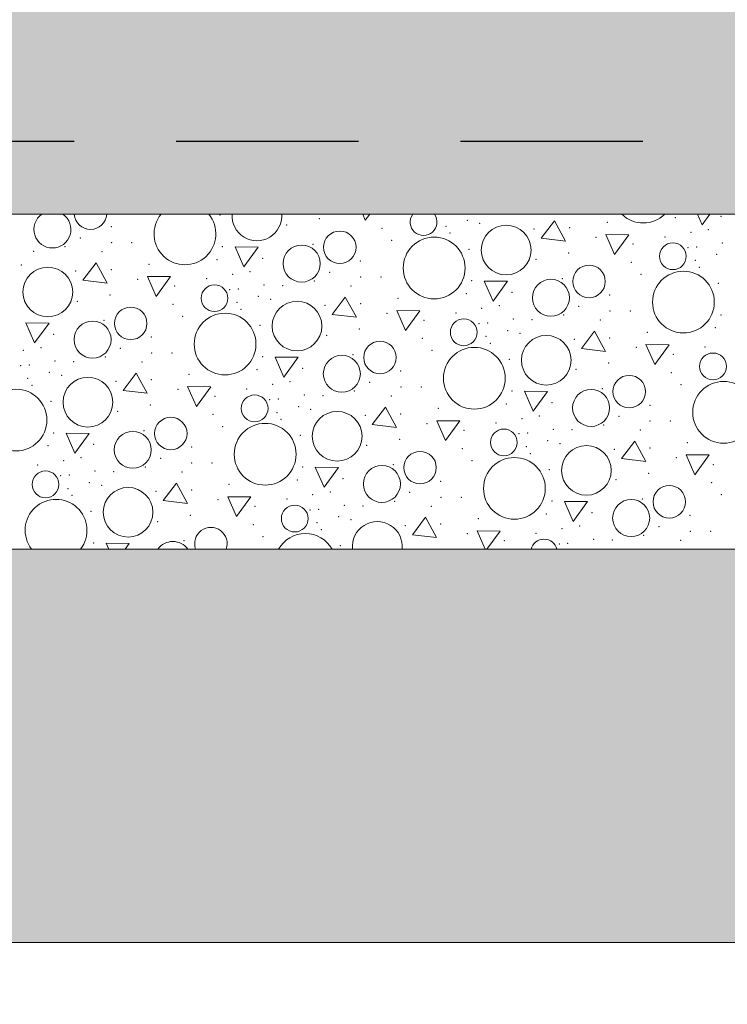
# Model space of a CAD drawing. Header units: millimetres. Extents: x -12989 to 402831, y -50461 to 30884.
# Tile 105 of 175: x 388142 to 389113, y -47346 to -45993. Entities that reach past the tile are written whole.
import ezdxf

# ---------------------------------------------------------------- set-up
doc = ezdxf.new("R2010")
doc.units = ezdxf.units.MM
doc.header["$MEASUREMENT"] = 0
doc.linetypes.add('Przerywana długa', pattern=[390, 250, -140])
doc.linetypes.add('Wipeout_Contour', pattern=[1000, 0, -1000])
doc.layers.add('A__STROPY', color=7, linetype='Continuous')
doc.layers.add('Nowe_A_WYM', color=7, linetype='Continuous')
for name, color, linetype, lineweight, true_color in [('A__STROPY_Nr_pióra__170', 7, 'Continuous', 5, 0x6a6a6a), ('A__STROPY_Nr_pióra__173', 7, 'Continuous', 5, 0x6a6a6a), ('A__STROPY_Nr_pióra__178', 7, 'Continuous', 5, 0x6a6a6a)]:
    doc.layers.add(name, color=color, linetype=linetype, lineweight=lineweight, true_color=true_color)
for name, color, linetype, lineweight in [('A__STROPY_Nr_pióra__27', 7, 'Continuous', 25), ('A__STROPY_Nr_pióra__49', 7, 'Continuous', 15), ('A__STROPY_Nr_pióra__69', 7, 'Continuous', 13), ('Nowe_A_WYM_Nr_pióra__1', 7, 'Continuous', 13), ('Nowe_A_WYM_Nr_pióra__45', 7, 'Continuous', 15), ('Nowe_A_WYM_Nr_pióra__85', 7, 'Continuous', 13)]:
    doc.layers.add(name, color=color, linetype=linetype, lineweight=lineweight)
doc.styles.add('STYL_AUTOMATYCZNY_4', font='arial.ttf')
doc.dimstyles.new('STYL_AUTOMATYCZNY__1', dxfattribs={"dimtxt": 139.999998, "dimasz": 57, "dimexe": 0.18, "dimexo": 0.0625, "dimgap": 0, "dimtad": 1, "dimtih": 1, "dimtoh": 1, "dimdec": 0, "dimlfac": 0.1, "dimzin": 0, "dimdsep": 46, "dimtxsty": 'STYL_AUTOMATYCZNY_4', "dimblk": 'ARROWHEAD_6', "dimblk1": 'ARROWHEAD_6', "dimblk2": 'ARROWHEAD_6', "dimcen": 0.09, "dimse1": 1, "dimse2": 1, "dimclrd": 7, "dimclre": 7, "dimclrt": 7, "dimadec": 0, "dimazin": 0, "dimtfac": 1, "dimtdec": 4, "dimtmove": 0, "dimatfit": 3, "dimfxl": 0, "dimtolj": 1, "dimtzin": 0, "dimarcsym": 0})

# ---------------------------------------------------------------- blocks, each defined once
blk = doc.blocks.new('*X191', base_point=(362576.7, -45960.6))
at = {"layer": 'A__STROPY_Nr_pióra__178', "color": 251, "linetype": 'Continuous', "lineweight": 5, "true_color": 0x6a6a6a}
for p, q in [((388612.4, -46260.6), (388616, -46268.9)), ((388616, -46268.9), (388622.1, -46260.6)), ((388875.5, -46269.8), (388857.4, -46293.6)), ((388890.7, -46297.6), (388875.5, -46269.8)), ((389071.8, -46260.6), (389078.2, -46275.3)), ((389078.2, -46275.3), (389088.9, -46260.6)), ((388857.4, -46293.6), (388890.7, -46297.6)), ((388946.1, -46288.4), (388958, -46315.8)), ((388977.7, -46288.7), (388946.1, -46288.4)), ((388958, -46315.8), (388977.7, -46288.7)), ((388437.3, -46305.5), (388449.3, -46332.9)), ((388468.9, -46305.8), (388437.3, -46305.5)), ((388449.3, -46332.9), (388468.9, -46305.8)), ((388246.6, -46327.4), (388228.5, -46351.2)), ((388261.8, -46355.2), (388246.6, -46327.4)), ((388228.5, -46351.2), (388261.8, -46355.2)), ((388317.2, -46345.9), (388329.1, -46373.4)), ((388348.8, -46346.2), (388317.2, -46345.9)), ((388329.1, -46373.4), (388348.8, -46346.2)), ((388779.3, -46352.3), (388791.3, -46379.8)), ((388810.9, -46352.6), (388779.3, -46352.3)), ((388791.3, -46379.8), (388810.9, -46352.6)), ((388588.6, -46374.3), (388570.5, -46398.1)), ((388603.8, -46402), (388588.6, -46374.3)), ((388570.5, -46398.1), (388603.8, -46402)), ((388659.2, -46392.8), (388671.1, -46420.2)), ((388690.8, -46393.1), (388659.2, -46392.8)), ((388671.1, -46420.2), (388690.8, -46393.1)), ((388150.4, -46409.9), (388162.3, -46437.3)), ((388182, -46410.2), (388150.4, -46409.9)), ((388162.3, -46437.3), (388182, -46410.2)), ((388930.6, -46421.1), (388912.5, -46444.9)), ((388945.8, -46448.9), (388930.6, -46421.1)), ((388912.5, -46444.9), (388945.8, -46448.9)), ((389001.1, -46439.6), (389013.1, -46467.1)), ((389032.8, -46440), (389001.1, -46439.6)), ((389013.1, -46467.1), (389032.8, -46440)), ((388492.4, -46456.8), (388504.3, -46484.2)), ((388524, -46457.1), (388492.4, -46456.8)), ((388504.3, -46484.2), (388524, -46457.1)), ((388301.7, -46478.7), (388283.6, -46502.5)), ((388316.8, -46506.5), (388301.7, -46478.7)), ((388372.2, -46497.2), (388384.2, -46524.7)), ((388403.9, -46497.5), (388372.2, -46497.2)), ((388384.2, -46524.7), (388403.9, -46497.5)), ((388283.6, -46502.5), (388316.8, -46506.5)), ((388834.4, -46503.6), (388846.3, -46531.1)), ((388866, -46503.9), (388834.4, -46503.6)), ((388846.3, -46531.1), (388866, -46503.9)), ((388643.7, -46525.6), (388625.5, -46549.4)), ((388658.8, -46553.3), (388643.7, -46525.6)), ((388625.5, -46549.4), (388658.8, -46553.3)), ((388714.2, -46544.1), (388726.2, -46571.5)), ((388745.8, -46544.4), (388714.2, -46544.1)), ((388726.2, -46571.5), (388745.8, -46544.4)), ((388205.5, -46561.2), (388217.4, -46588.6)), ((388237.1, -46561.5), (388205.5, -46561.2)), ((388217.4, -46588.6), (388237.1, -46561.5)), ((388985.7, -46572.4), (388967.5, -46596.2)), ((389000.8, -46600.2), (388985.7, -46572.4)), ((389056.2, -46590.9), (389068.1, -46618.4)), ((389087.8, -46591.2), (389056.2, -46590.9)), ((389068.1, -46618.4), (389087.8, -46591.2)), ((388547.4, -46608.1), (388559.4, -46635.5)), ((388579.1, -46608.4), (388547.4, -46608.1)), ((388559.4, -46635.5), (388579.1, -46608.4)), ((388967.5, -46596.2), (389000.8, -46600.2)), ((388356.8, -46630), (388338.6, -46653.8)), ((388371.9, -46657.7), (388356.8, -46630)), ((388427.3, -46648.5), (388439.2, -46675.9)), ((388458.9, -46648.8), (388427.3, -46648.5)), ((388439.2, -46675.9), (388458.9, -46648.8)), ((388338.6, -46653.8), (388371.9, -46657.7)), ((388889.4, -46654.9), (388901.4, -46682.4)), ((388921.1, -46655.2), (388889.4, -46654.9)), ((388901.4, -46682.4), (388921.1, -46655.2)), ((388698.7, -46676.8), (388680.6, -46700.7)), ((388713.9, -46704.6), (388698.7, -46676.8)), ((388680.6, -46700.7), (388713.9, -46704.6)), ((388769.3, -46695.4), (388780.3, -46720.6)), ((388800.9, -46695.7), (388769.3, -46695.4)), ((388782.8, -46720.6), (388800.9, -46695.7)), ((388260.5, -46712.5), (388264.1, -46720.6)), ((388292.2, -46712.8), (388260.5, -46712.5)), ((388286.5, -46720.6), (388292.2, -46712.8))]:
    blk.add_line(p, q, dxfattribs=at)
for centre, radius in [((388581, -46306), 22.3), ((388809.3, -46309.8), 34.1), ((388710.5, -46334.5), 42.4), ((388528.7, -46328.4), 25.4), ((389038, -46318.3), 18.4), ((388180.4, -46367.4), 34.1), ((388923, -46352.9), 22.3), ((388870.7, -46375.3), 25.4), ((389052.5, -46381.3), 42.4), ((388409.1, -46375.9), 18.4), ((388294.1, -46410.5), 22.3), ((388522.3, -46414.2), 34.1), ((388423.6, -46438.9), 42.4), ((388751.1, -46422.7), 18.4), ((388241.8, -46432.8), 25.4), ((388864.3, -46461.1), 34.1), ((388636.1, -46457.3), 22.3), ((388765.6, -46485.8), 42.4), ((388583.8, -46479.7), 25.4), ((389093.1, -46469.6), 18.4), ((388235.4, -46518.7), 34.1), ((388978.1, -46504.2), 22.3), ((389107.6, -46532.6), 42.4), ((388136.7, -46543.3), 42.4), ((388464.1, -46527.2), 18.4), ((388925.8, -46526.6), 25.4), ((388349.1, -46561.7), 22.3), ((388577.4, -46565.5), 34.1), ((388478.6, -46590.2), 42.4), ((388296.9, -46584.1), 25.4), ((388806.1, -46574), 18.4), ((388919.4, -46612.4), 34.1), ((388691.1, -46608.6), 22.3), ((388820.6, -46637.1), 42.4), ((388638.8, -46631), 25.4), ((388177.2, -46631.6), 18.4), ((389033.1, -46655.5), 22.3), ((388290.5, -46669.9), 34.1), ((388519.2, -46678.5), 18.4), ((388980.8, -46677.8), 25.4)]:
    blk.add_circle(centre, radius, dxfattribs=at)
for centre, radius, start, end in [((388186.7, -46281.5), 25.4, 124.5215, 55.4785), ((388239, -46259.2), 22.3, 183.6768, 356.3232), ((388368.5, -46287.6), 42.4, 140.446, 39.554), ((388467.3, -46262.9), 34.1, 176.071, 3.929), ((388696, -46271.4), 18.4, 143.8442, 36.1558), ((388997.4, -46230.1), 42.4, 226.0138, 313.9862), ((388191.7, -46694.6), 42.4, 322.3002, 217.6998), ((388632.5, -46716.8), 34.1, 353.6238, 186.3762), ((388404.2, -46713), 22.3, 340.1945, 199.8055), ((388533.7, -46741.5), 42.4, 29.5002, 150.4998), ((388351.9, -46735.4), 25.4, 35.6608, 144.3392), ((388861.2, -46725.3), 18.4, 14.8839, 165.1161)]:
    blk.add_arc(centre, radius, start, end, dxfattribs=at)
for p in [(388416.6, -46261.7), (388552.9, -46266.9), (388756.2, -46269), (389041.4, -46265.3), (389104, -46263.5), (389104, -46263.5), (388267.4, -46277.9), (388508, -46275.6), (388639.1, -46279.8), (388726.7, -46277.2), (388773, -46272.9), (388847.7, -46281.1), (388896.4, -46279.1), (388947.9, -46271.6), (389086.7, -46281.8), (388225, -46293.3), (388652.3, -46296.5), (388732.3, -46286.6), (388932.7, -46292.3), (389027.2, -46291.7), (389062.8, -46285.5), (388204, -46305.2), (388267.8, -46299.7), (388295.6, -46299.7), (388420, -46305.1), (388544.2, -46302.1), (388758.5, -46308.6), (388983.4, -46301.7), (389058.9, -46306.4), (389070.7, -46305.5), (389106.1, -46300.1), (388160.8, -46311.6), (388254.6, -46312.1), (388412.5, -46322.9), (388475.1, -46321), (388475.1, -46321), (388850, -46322.4), (388894.9, -46313.8), (389068.7, -46324), (389098.2, -46315.8), (388144.1, -46330.5), (388267.5, -46336.7), (388319, -46329.2), (388609.4, -46324.7), (388981.1, -46326.7), (389074.3, -46333.4), (388218.8, -46338.6), (388303.8, -46349.9), (388398.3, -46349.2), (388433.9, -46343.1), (388457.8, -46339.4), (388567, -46340.2), (388609.8, -46346.6), (388637.6, -46346.6), (388886.2, -46348.9), (388994.3, -46343.3), (388354.5, -46359.3), (388430, -46364), (388441.8, -46363.1), (388477.2, -46357.7), (388502.8, -46358.5), (388546, -46352.1), (388596.6, -46359), (388762, -46351.9), (389100.5, -46355.4), (388265.9, -46371.4), (388469.3, -46373.4), (388486.1, -46377.4), (388661, -46376), (388754.5, -46369.8), (388817.1, -46367.9), (388817.1, -46367.9), (388951.4, -46371.6), (388221.1, -46380), (388352.2, -46384.3), (388439.8, -46381.6), (388445.4, -46391), (388560.8, -46385.5), (388609.5, -46383.5), (388775.9, -46389.9), (388799.8, -46386.2), (388908.9, -46387), (388365.4, -46400.9), (388645.8, -46396.8), (388740.3, -46396.1), (388819.1, -46404.5), (388844.7, -46405.3), (388888, -46398.9), (388951.8, -46393.4), (388979.6, -46393.4), (389104, -46398.8), (388257.3, -46406.5), (388471.6, -46413), (388607.9, -46418.2), (388696.5, -46406.1), (388772, -46410.9), (388783.8, -46409.9), (388938.6, -46405.8), (389096.5, -46416.6), (388188.2, -46425.5), (388188.2, -46425.5), (388322.5, -46429.1), (388563.1, -46426.9), (388694.1, -46431.1), (388781.8, -46428.5), (388811.3, -46420.3), (388828.1, -46424.2), (388902.8, -46432.4), (388951.4, -46430.4), (389003, -46422.9), (388170.9, -46443.8), (388280, -46444.6), (388787.4, -46437.9), (388987.8, -46443.6), (389082.3, -46443), (388146.9, -46447.5), (388259.1, -46456.5), (388322.9, -46451), (388350.7, -46451), (388475.1, -46456.3), (388599.3, -46453.4), (388707.4, -46447.7), (388813.6, -46459.9), (389038.5, -46453), (388143.1, -46468.4), (388154.9, -46467.5), (388190.2, -46462.1), (388215.8, -46462.9), (388309.7, -46463.4), (388530.2, -46472.3), (388530.2, -46472.3), (388949.9, -46465.1), (388152.9, -46486), (388182.4, -46477.8), (388199.2, -46481.8), (388374.1, -46480.5), (388467.5, -46474.2), (388664.5, -46476), (388905.1, -46473.7), (389036.1, -46478), (388158.5, -46495.4), (388273.9, -46489.9), (388322.5, -46488), (388488.9, -46494.3), (388512.9, -46490.7), (388622, -46491.5), (388664.9, -46497.9), (388692.7, -46497.9), (388941.3, -46500.2), (389049.3, -46494.6), (388358.8, -46501.2), (388409.6, -46510.5), (388453.4, -46500.5), (388532.2, -46509), (388557.8, -46509.8), (388601.1, -46503.4), (388651.7, -46510.3), (388817.1, -46503.2), (388184.7, -46517.4), (388321, -46522.6), (388485, -46515.3), (388496.9, -46514.4), (388524.4, -46524.7), (388716.1, -46527.3), (388809.5, -46521), (388872.2, -46519.2), (388872.2, -46519.2), (389006.5, -46522.9), (388276.2, -46531.3), (388407.2, -46535.6), (388494.8, -46532.9), (388541.2, -46528.7), (388615.9, -46536.8), (388664.5, -46534.8), (388854.9, -46537.5), (388964, -46538.3), (388420.4, -46552.2), (388500.4, -46542.3), (388700.8, -46548), (388795.4, -46547.4), (388830.9, -46541.2), (388943, -46550.2), (389006.8, -46544.7), (389034.7, -46544.7), (388188.2, -46560.8), (388312.3, -46557.8), (388526.7, -46564.3), (388751.6, -46557.4), (388827, -46562.1), (388838.9, -46561.2), (388874.2, -46555.8), (388899.8, -46556.6), (388993.6, -46557.1), (388180.6, -46578.6), (388243.2, -46576.8), (388243.2, -46576.8), (388377.6, -46580.4), (388618.1, -46578.1), (388663, -46569.5), (388836.8, -46579.8), (388866.3, -46571.6), (388883.1, -46575.5), (389058.1, -46574.2), (388749.2, -46582.4), (388842.4, -46589.2), (388957.9, -46583.6), (389006.5, -46581.7), (389042.8, -46594.9), (388166.5, -46605), (388202, -46598.8), (388226, -46595.1), (388314.1, -46607.8), (388335.1, -46595.9), (388377.9, -46602.3), (388405.8, -46602.3), (388530.2, -46607.6), (388654.3, -46604.7), (388762.4, -46599), (389093.5, -46604.3), (388198.1, -46619.7), (388209.9, -46618.8), (388245.3, -46613.4), (388270.9, -46614.2), (388364.7, -46614.7), (388868.7, -46611.2), (389005, -46616.4), (388237.4, -46629.1), (388254.2, -46633.1), (388429.1, -46631.7), (388522.6, -46625.5), (388585.2, -46623.6), (388585.2, -46623.6), (388719.6, -46627.3), (388960.1, -46625), (389091.2, -46629.3), (388207.9, -46637.3), (388213.5, -46646.7), (388329, -46641.2), (388377.6, -46639.3), (388544, -46645.6), (388568, -46642), (388677.1, -46642.7), (388719.9, -46649.2), (388747.8, -46649.2), (389104.4, -46645.9), (388413.9, -46652.5), (388464.6, -46661.8), (388508.5, -46651.8), (388587.3, -46660.2), (388612.9, -46661.1), (388656.1, -46654.7), (388706.7, -46661.6), (388872.2, -46654.5), (388996.3, -46651.5), (388239.8, -46668.7), (388376.1, -46673.9), (388540.1, -46666.6), (388551.9, -46665.7), (388579.4, -46676), (388864.6, -46672.3), (388927.2, -46670.5), (388927.2, -46670.5), (389061.5, -46674.2), (388331.2, -46682.6), (388462.3, -46686.9), (388549.9, -46684.2), (388596.2, -46679.9), (388670.9, -46688.1), (388719.6, -46686.1), (388771.1, -46678.6), (388910, -46688.8), (389019.1, -46689.6), (388555.5, -46693.6), (388755.9, -46699.3), (388850.4, -46698.7), (388886, -46692.5), (388998.1, -46701.5), (389061.9, -46696), (389089.7, -46696), (388243.2, -46712.1), (388367.4, -46709.1), (388475.5, -46703.5), (388581.8, -46715.6), (388806.6, -46708.7), (388882.1, -46713.4), (388893.9, -46712.5), (388929.3, -46707.1), (388954.9, -46707.9), (389048.7, -46708.4)]:
    blk.add_point(p, dxfattribs=at)
blk = doc.blocks.new('ElemPrzekroju_175_1', base_point=(362576.7, -45960.6))
at = {"color": 254, "linetype": 'Wipeout_Contour', "lineweight": 0, "ltscale": 1533341.48702292}
blk.add_wipeout([(362356.7, -46160.6), (398746.7, -46160.6), (398746.7, -45960.6), (362356.7, -45960.6)], dxfattribs=at).dxf.layer = 'A__STROPY'
at = {"color": 254, "linetype": 'Wipeout_Contour', "lineweight": 0, "ltscale": 1533794.246621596}
blk.add_wipeout([(398746.7, -46720.6), (362356.7, -46720.6), (362356.7, -47260.6), (398746.7, -47260.6)], dxfattribs=at).dxf.layer = 'A__STROPY'
at = {"layer": 'A__STROPY_Nr_pióra__170', "linetype": 'Continuous', "lineweight": 5, "true_color": 0x6a6a6a}
h = blk.add_hatch(dxfattribs=at)
h.set_pattern_fill('Beton_0001', color=251, style=0, pattern_type=2)
h.set_pattern_definition([(45, (362576.75, -45960.59), (-63.6396, 63.6396), [67.5, -22.5]), (45, (362576.75, -45896.95), (-63.6396, 63.6396), [67.5, -22.5])])
h.paths.add_polyline_path([(362356.7, -46160.6), (398746.7, -46160.6), (398746.7, -45960.6), (362356.7, -45960.6)])
at = {"layer": 'A__STROPY_Nr_pióra__173', "linetype": 'Continuous', "lineweight": 5, "true_color": 0x6a6a6a}
h = blk.add_hatch(dxfattribs=at)
h.set_pattern_fill('Grunt_0001', color=251, style=0, pattern_type=2)
h.set_pattern_definition([(45, (362576.75, -45960.59), (-95.4594, 95.4594), []), (45, (362544.93, -45928.77), (-190.9188, 190.9188), []), (45, (362513.1, -45896.95), (-190.9188, 190.9188), []), (135, (362481.29, -45865.132), (31.819805, 31.819805), [135, -135])])
h.paths.add_polyline_path([(398746.7, -46720.6), (362356.7, -46720.6), (362356.7, -47260.6), (398746.7, -47260.6)])
at = {"layer": 'A__STROPY_Nr_pióra__69', "color": 7, "linetype": 'Continuous', "lineweight": 13}
blk.add_line((398746.7, -47260.6), (362356.7, -47260.6), dxfattribs=at)
at = {"color": 254, "linetype": 'Wipeout_Contour', "lineweight": 0, "ltscale": 1533413.819197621}
blk.add_wipeout([(362356.7, -46160.6), (362356.7, -46260.6), (398746.7, -46260.6), (398746.7, -46160.6)], dxfattribs=at).dxf.layer = 'A__STROPY'
at = {"layer": 'A__STROPY_Nr_pióra__178', "linetype": 'Continuous', "lineweight": 5, "true_color": 0x6a6a6a}
h = blk.add_hatch(dxfattribs=at)
h.set_pattern_fill('Chudy_beton_B15_I_WSC_0001', color=251, style=0, pattern_type=2)
h.set_pattern_definition([(0, (362576.75, -45960.6), (0, 233.8269), [14.625, -120.375]), (0, (362644.25, -45843.68), (0, 233.8269), [14.625, -120.375]), (60, (362576.75, -45960.6), (-202.5, 116.9134), [14.625, -120.375]), (60, (362711.75, -45960.6), (-202.5, 116.9134), [14.625, -120.375]), (120, (362591.37, -45960.6), (202.5, 116.9134), [14.625, -120.375]), (120, (362726.37, -45960.6), (202.5, 116.9134), [14.625, -120.375]), (0, (362576.75, -45938.09), (0, 45), [0, -45, 0, -67.5]), (45, (362599.25, -45938.09), (-31.819805, 31.819805), [0, -33.75, 0, -56.25])])
h.paths.add_polyline_path([(362356.7, -46160.6), (362356.7, -46260.6), (398746.7, -46260.6), (398746.7, -46160.6)])
at = {"layer": 'A__STROPY_Nr_pióra__27', "color": 7, "linetype": 'Przerywana długa', "lineweight": 25}
blk.add_line((398746.7, -46160.6), (362356.7, -46160.6), dxfattribs=at)
at = {"color": 254, "linetype": 'Wipeout_Contour', "lineweight": 0, "ltscale": 1533549.791415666}
blk.add_wipeout([(362356.7, -46720.6), (398746.7, -46720.6), (398746.7, -46260.6), (362356.7, -46260.6)], dxfattribs=at).dxf.layer = 'A__STROPY'
at = {"layer": 'A__STROPY_Nr_pióra__49', "color": 7, "linetype": 'Continuous', "lineweight": 15}
for p, q in [((398746.7, -46260.6), (362356.7, -46260.6)), ((398746.7, -46720.6), (362356.7, -46720.6))]:
    blk.add_line(p, q, dxfattribs=at)
at = {"layer": 'A__STROPY', "lineweight": 0}
blk.add_blockref('*X191', (362576.7, -45960.6), dxfattribs=at)
blk = doc.blocks.new('*D346', base_point=(362576.7, -45960.6))
at = {"layer": 'Nowe_A_WYM_Nr_pióra__45', "color": 7, "linetype": 'Continuous', "lineweight": 15}
for p, q in [((362206.7, -47532.6), (362146.7, -47592.6)), ((362386.7, -47532.6), (362326.7, -47592.6))]:
    blk.add_line(p, q, dxfattribs=at)
at = {"layer": 'Nowe_A_WYM_Nr_pióra__85', "color": 7, "linetype": 'Continuous', "lineweight": 13}
for p, q in [((362356.7, -47618.8), (362356.7, -47506.3)), ((362176.7, -47562.6), (362356.7, -47562.6)), ((362356.7, -47562.6), (398746.7, -47562.6))]:
    blk.add_line(p, q, dxfattribs=at)
blk = doc.blocks.new('ARROWHEAD_6')
at = {"color": 0, "linetype": 'Continuous', "lineweight": 0}
for p, q in [((-0.5, -0.5), (0.5, 0.5)), ((0, 0), (-1, 0))]:
    blk.add_line(p, q, dxfattribs=at)
blk = doc.blocks.new('*D347', base_point=(362576.7, -45960.6))
at = {"layer": 'Nowe_A_WYM_Nr_pióra__45', "color": 7, "linetype": 'Continuous', "lineweight": 15}
for p, q in [((362386.7, -47532.6), (362326.7, -47592.6)), ((398776.7, -47532.6), (398716.7, -47592.6))]:
    blk.add_line(p, q, dxfattribs=at)
at = {"layer": 'Nowe_A_WYM_Nr_pióra__85', "color": 7, "linetype": 'Continuous', "lineweight": 13}
for p, q in [((398746.7, -47618.8), (398746.7, -47506.3)), ((362356.7, -47562.6), (398746.7, -47562.6))]:
    blk.add_line(p, q, dxfattribs=at)
at = {"layer": 'Nowe_A_WYM_Nr_pióra__1', "color": 7, "lineweight": 13, "char_height": 140, "attachment_point": 7, "style": 'STYL_AUTOMATYCZNY_4'}
for s, insert in [('\\A1;{\\pql;\\fArial|b0|i0|c238|p0;\\W1.000000;18}', (362386.7, -47534.6)), ('\\A1;{\\pql;\\fArial|b0|i0|c238|p0;\\W1.000000;3\xa0639}', (380311.5, -47534.6)), ('\\A1;{\\pql;\\fArial|b0|i0|c238|p0;\\W1.000000;18}', (398503.2, -47534.6))]:
    blk.add_mtext(s, dxfattribs=dict(at, insert=insert))
blk = doc.blocks.new('*D358', base_point=(362576.7, -45960.6))
at = {"layer": 'Nowe_A_WYM_Nr_pióra__45', "color": 7, "linetype": 'Continuous', "lineweight": 15}
for p, q in [((362106.7, -48052.6), (362046.7, -48112.6)), ((398996.7, -48112.6), (399056.7, -48052.6))]:
    blk.add_line(p, q, dxfattribs=at)
at = {"layer": 'Nowe_A_WYM_Nr_pióra__85', "color": 7, "linetype": 'Continuous', "lineweight": 13}
for p, q in [((362076.7, -48138.8), (362076.7, -48026.3)), ((399026.7, -48138.8), (399026.7, -48026.3)), ((362031.7, -48082.6), (362076.7, -48082.6)), ((362076.7, -48082.6), (399026.7, -48082.6)), ((399026.7, -48082.6), (399071.7, -48082.6))]:
    blk.add_line(p, q, dxfattribs=at)
at = {"layer": 'Nowe_A_WYM_Nr_pióra__1', "color": 7, "lineweight": 13, "insert": (380311.5, -48054.6), "char_height": 140, "attachment_point": 7, "style": 'STYL_AUTOMATYCZNY_4'}
blk.add_mtext('\\A1;{\\pql;\\fArial|b0|i0|c238|p0;\\W1.000000;3\xa0695}', dxfattribs=at)

msp = doc.modelspace()

# ---------------------------------------------------------------- block references
at = {"layer": 'A__STROPY', "lineweight": 0}
msp.add_blockref('ElemPrzekroju_175_1', (362576.7, -45960.6), dxfattribs=at)

# ---------------------------------------------------------------- next in the draw order: dimensions: what is measured, and where the dimension line sits
at = {"layer": 'Nowe_A_WYM', "color": 7, "linetype": 'Continuous', "lineweight": 13}
for base, p1, p2, picture, middle in [((399026.7, -48082.6), (362076.7, -46860.6), (399026.7, -46860.6), '*D358', (380551.7, -47984.6)), ((362356.7, -47562.6), (362176.7, -46860.6), (362356.7, -46860.6), '*D346', (362493.3, -47464.6)), ((398746.7, -47562.6), (362356.7, -46860.6), (398746.7, -46860.6), '*D347', (380551.7, -47464.6))]:
    dim = msp.add_linear_dim(base=base, p1=p1, p2=p2, dimstyle='STYL_AUTOMATYCZNY__1', dxfattribs=at)
    dim.commit()
    dim.dimension.update_dxf_attribs({"geometry": picture, "text_midpoint": middle, "dimtype": 160})

doc.saveas('drawing.dxf')
